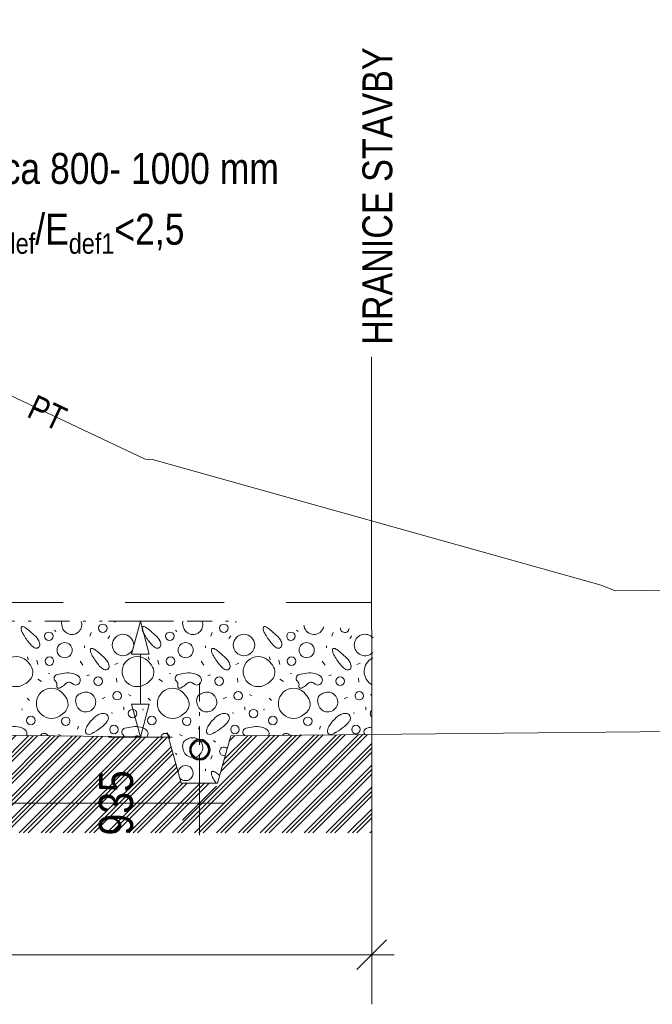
# Model space of a CAD drawing. Header units: millimetres. Extents: x -479461597 to -478645968, y -1101060132 to -1100898045.
# Tile 70 of 145: x -479070003 to -479064899, y -1101049740 to -1101041801. Entities that reach past the tile are written whole.
import ezdxf

# ---------------------------------------------------------------- set-up
doc = ezdxf.new("R2010")
doc.units = ezdxf.units.MM
doc.header["$MEASUREMENT"] = 0
for name, pattern in [('Wipeout_Contour', [1000, 0, -1000]), ('Čerchovaná S', [350, 150, -85, 30, -85]), ('Čerchovaná se dvěma tečkami', [575, 200, -110, 22.5, -110, 22.5, -110]), ('Čárkovaná L', [1300, 800, -500])]:
    doc.linetypes.add(name, pattern=pattern)
for name, color, linetype, lineweight, true_color in [('2D prvky - čary _Pero_č.__15', 7, 'Continuous', 13, 0xc3457e), ('Bourané_2D prvky - vyplně_Pero_č.__40', 7, 'Continuous', 13, 0xc9ca94), ('Bourané_Konstrukce - základy výkop_Pero_č.__109', 7, 'Continuous', 13, 0x6da3d7), ('Bourané_Kóty - SP_Pero_č.__25', 7, 'Continuous', 13, 0x1a4f6e), ('Bourané_Kóty - SP_Pero_č.__45', 7, 'Continuous', 13, 0x1a4f6e), ('Bourané_Kóty - SP_Pero_č.__85', 7, 'Continuous', 13, 0x1a4f6e), ('Konstrukce - zaklady drenáž_Pero_č.__108', 7, 'Continuous', 13, 0x1a4f6e), ('Kóty - SP_Pero_č.__152', 7, 'Continuous', 0, 0xa97e33), ('Kóty - SP_Pero_č.__25', 7, 'Continuous', 13, 0x1a4f6e), ('Kóty - SP_Pero_č.__45', 7, 'Continuous', 13, 0x1a4f6e), ('Kóty - SP_Pero_č.__85', 7, 'Continuous', 13, 0x1a4f6e), ('Situace - terén HTU_Pero_č.__186', 7, 'Continuous', 20, 0x7b0011), ('Situace - terén PT_Pero_č.__190', 7, 'Continuous', 20, 0x6d6f03)]:
    doc.layers.add(name, color=color, linetype=linetype, lineweight=lineweight, true_color=true_color)
for name, color, linetype, lineweight in [('2D prvky - čary _Pero_č.__183', 7, 'Continuous', 20), ('Anotace - SP_Pero_č.__1', 7, 'Continuous', 13), ('Konstrukce - zaklady drenáž_Pero_č.__10', 7, 'Continuous', 40), ('Konstrukce - zaklady drenáž_Pero_č.__90', 250, 'Continuous', 13), ('Konstrukce - základy podsyp_Pero_č.__96', 124, 'Continuous', 13), ('Legenda_Pero_č.__6', 7, 'Continuous', 20)]:
    doc.layers.add(name, color=color, linetype=linetype, lineweight=lineweight)
for name, color, linetype in [('Bourané_2D prvky - vyplně', 7, 'Continuous'), ('Bourané_Kóty - SP', 7, 'Continuous'), ('Konstrukce - zaklady drenáž', 7, 'Continuous'), ('Kóty - SP', 7, 'Continuous'), ('Situace - terén PT', 7, 'Continuous')]:
    doc.layers.add(name, color=color, linetype=linetype)
doc.styles.add('GENERATED_STYLE_5', font='txt')
doc.linetypes.add('cara rezu', pattern='A,0,[7,20-026-4_02.1.10- 02 Situace HTU1.Shx,S=6.349206,R=0,X=0,Y=0],-800,0', length=800)
doc.dimstyles.new('GENERATED_STYLE__1', dxfattribs={"dimtxt": 275, "dimasz": 228, "dimexe": 0.18, "dimexo": 400, "dimgap": 0.09, "dimtad": 1, "dimtih": 1, "dimtoh": 1, "dimdec": 0, "dimzin": 0, "dimdsep": 46, "dimtxsty": 'GENERATED_STYLE_5', "dimblk": 'ARROWHEAD_6', "dimblk1": 'ARROWHEAD_6', "dimblk2": 'ARROWHEAD_6', "dimcen": 0.09, "dimclrd": 256, "dimclre": 256, "dimclrt": 256, "dimazin": 0, "dimtfac": 1, "dimtdec": 4, "dimtmove": 0, "dimatfit": 3, "dimfxl": 1, "dimtolj": 1, "dimtzin": 0, "dimarcsym": 0})
doc.dimstyles.new('GENERATED_STYLE__6', dxfattribs={"dimtxt": 275, "dimasz": 261.25, "dimexe": 0.18, "dimexo": 400, "dimgap": 0.09, "dimtad": 1, "dimtih": 1, "dimtoh": 1, "dimdec": 0, "dimzin": 0, "dimdsep": 46, "dimtxsty": 'GENERATED_STYLE_5', "dimblk": 'ARROWHEAD_6', "dimblk1": 'ARROWHEAD_6', "dimblk2": 'ARROWHEAD_6', "dimcen": 0.09, "dimclrd": 256, "dimclre": 256, "dimclrt": 256, "dimazin": 0, "dimtfac": 1, "dimtdec": 4, "dimtmove": 0, "dimatfit": 3, "dimfxl": 1, "dimtolj": 1, "dimtzin": 0, "dimarcsym": 0})
doc.dimstyles.new('GENERATED_STYLE__8', dxfattribs={"dimtxt": 275, "dimasz": 261.25, "dimexe": 0.18, "dimexo": 100, "dimgap": 0.09, "dimtad": 1, "dimdec": 0, "dimzin": 0, "dimdsep": 46, "dimtxsty": 'GENERATED_STYLE_5', "dimblk": 'ARROWHEAD_4', "dimblk1": 'ARROWHEAD_4', "dimblk2": 'ARROWHEAD_4', "dimcen": 0.09, "dimclrd": 256, "dimclre": 256, "dimclrt": 256, "dimazin": 0, "dimtfac": 1, "dimtdec": 4, "dimtmove": 0, "dimatfit": 3, "dimfxl": 1, "dimtolj": 1, "dimtzin": 0, "dimarcsym": 0})

# ---------------------------------------------------------------- blocks, each defined once
blk = doc.blocks.new('*X61', base_point=(-479070253, -1101046200.7))
at = {"layer": 'Bourané_2D prvky - vyplně_Pero_č.__40', "color": 9, "linetype": 'Continuous', "lineweight": 13, "true_color": 0xc9ca94}
for p, q in [((-479069234.9, -1101046662.5), (-479069236.4, -1101046650.7)), ((-479068258.6, -1101046662.5), (-479068260.1, -1101046650.7)), ((-479069722, -1101046723.3), (-479069710.2, -1101046735.2)), ((-479069425.9, -1101046742.3), (-479069437.8, -1101046773.1)), ((-479069290.9, -1101046789.6), (-479069276.7, -1101046768.3)), ((-479068745.7, -1101046723.3), (-479068733.8, -1101046735.2)), ((-479068449.6, -1101046742.3), (-479068461.5, -1101046773.1)), ((-479068314.6, -1101046789.6), (-479068300.4, -1101046768.3)), ((-479067769.4, -1101046723.3), (-479067757.5, -1101046735.2)), ((-479067473.3, -1101046742.3), (-479067485.1, -1101046773.1)), ((-479067338.3, -1101046789.6), (-479067324.1, -1101046768.3)), ((-479069480.4, -1101046848.9), (-479069480.4, -1101046865.4)), ((-479068504.1, -1101046848.9), (-479068504.1, -1101046865.4)), ((-479067527.8, -1101046848.9), (-479067527.8, -1101046865.4)), ((-479069939.9, -1101046938.9), (-479069935.2, -1101046962.6)), ((-479069864.1, -1101046964.9), (-479069857, -1101047000.4)), ((-479069492.3, -1101047005.2), (-479069515.9, -1101046974.4)), ((-479069209.9, -1101046991), (-479069236, -1101047000.4)), ((-479068963.6, -1101046938.9), (-479068958.9, -1101046962.6)), ((-479068887.8, -1101046964.9), (-479068880.7, -1101047000.4)), ((-479068515.9, -1101047005.2), (-479068539.6, -1101046974.4)), ((-479068233.6, -1101046991), (-479068259.7, -1101047000.4)), ((-479067987.3, -1101046938.9), (-479067982.5, -1101046962.6)), ((-479067911.5, -1101046964.9), (-479067904.4, -1101047000.4)), ((-479067539.6, -1101047005.2), (-479067563.3, -1101046974.4)), ((-479067257.3, -1101046991), (-479067283.3, -1101047000.4)), ((-479069769.4, -1101047073.9), (-479069762.3, -1101047073.9)), ((-479069461.5, -1101047092.8), (-479069440.1, -1101047083.4)), ((-479068793.1, -1101047073.9), (-479068786, -1101047073.9)), ((-479068485.1, -1101047092.8), (-479068463.8, -1101047083.4)), ((-479067816.7, -1101047073.9), (-479067809.6, -1101047073.9)), ((-479067508.8, -1101047092.8), (-479067487.5, -1101047083.4)), ((-479069857.3, -1101047118.2), (-479069826.5, -1101047137.2)), ((-479069221.6, -1101047111.5), (-479069219.2, -1101047142.3)), ((-479068881, -1101047118.2), (-479068850.2, -1101047137.2)), ((-479068245.2, -1101047111.5), (-479068242.9, -1101047142.3)), ((-479067904.7, -1101047118.2), (-479067873.9, -1101047137.2)), ((-479067268.9, -1101047111.5), (-479067266.5, -1101047142.3)), ((-479069124, -1101047242.5), (-479069107.2, -1101047253.3)), ((-479068147.7, -1101047242.5), (-479068130.9, -1101047253.3)), ((-479067171.4, -1101047242.5), (-479067161, -1101047249.2)), ((-479069942.3, -1101047272), (-479069923.3, -1101047290.9)), ((-479069311.8, -1101047262.9), (-479069337.9, -1101047277.1)), ((-479068966, -1101047272), (-479068947, -1101047290.9)), ((-479068335.5, -1101047262.9), (-479068361.6, -1101047277.1)), ((-479067989.6, -1101047272), (-479067970.7, -1101047290.9)), ((-479067359.2, -1101047262.9), (-479067385.3, -1101047277.1)), ((-479069984.9, -1101047369.1), (-479069982.6, -1101047357.2)), ((-479069257.3, -1101047395.1), (-479069259.7, -1101047388)), ((-479069162.6, -1101047366.7), (-479069162.6, -1101047343)), ((-479069008.6, -1101047369.1), (-479069006.2, -1101047357.2)), ((-479068281, -1101047395.1), (-479068283.4, -1101047388)), ((-479068186.2, -1101047366.7), (-479068186.2, -1101047343)), ((-479068032.3, -1101047369.1), (-479068029.9, -1101047357.2)), ((-479067304.7, -1101047395.1), (-479067307, -1101047388)), ((-479067209.9, -1101047366.7), (-479067209.9, -1101047343)), ((-479069688.8, -1101047565.7), (-479069667.5, -1101047575.1)), ((-479069527.8, -1101047497), (-479069537.3, -1101047520.7)), ((-479068712.5, -1101047565.7), (-479068691.2, -1101047575.1)), ((-479068551.5, -1101047497), (-479068560.9, -1101047520.7)), ((-479067736.2, -1101047565.7), (-479067725.8, -1101047570.3)), ((-479067575.1, -1101047497), (-479067584.6, -1101047520.7)), ((-479068440.1, -1101047613), (-479068423.6, -1101047627.2)), ((-479068745.7, -1101047714.9), (-479068733.8, -1101047726.7)), ((-479068449.6, -1101047733.8), (-479068461.5, -1101047764.6)), ((-479068504.1, -1101047840.4), (-479068504.1, -1101047857))]:
    blk.add_line(p, q, dxfattribs=at)
for centre, radius in [((-479069332.2, -1101046708.4), 34.3), ((-479068355.9, -1101046708.4), 34.3), ((-479069767.2, -1101046772.8), 34.3), ((-479069169.7, -1101046843.4), 86.5), ((-479068790.9, -1101046772.8), 34.3), ((-479068193.4, -1101046843.4), 86.5), ((-479067814.6, -1101046772.8), 34.3), ((-479069640, -1101046884.4), 61.2), ((-479068663.7, -1101046884.4), 61.2), ((-479067687.4, -1101046884.4), 61.2), ((-479069763, -1101046973.2), 34.3), ((-479068786.7, -1101046973.2), 34.3), ((-479067810.4, -1101046973.2), 34.3), ((-479069370, -1101047134.9), 34.3), ((-479068393.7, -1101047134.9), 34.3), ((-479067417.4, -1101047134.9), 34.3), ((-479069216, -1101047252.3), 34.3), ((-479068239.6, -1101047252.3), 34.3), ((-479067263.3, -1101047252.3), 34.3), ((-479069092.8, -1101047396.6), 34.3), ((-479068116.5, -1101047396.6), 34.3), ((-479069913, -1101047451.5), 34.3), ((-479069631.3, -1101047458.5), 34.3), ((-479069242.4, -1101047524), 34.3), ((-479068936.7, -1101047451.5), 34.3), ((-479068655, -1101047458.5), 34.3), ((-479068266.1, -1101047524), 34.3), ((-479067960.4, -1101047451.5), 34.3), ((-479067678.6, -1101047458.5), 34.3), ((-479067289.8, -1101047524), 34.3)]:
    blk.add_circle(centre, radius, dxfattribs=at)
for centre, radius, start, end in [((-479069981.1, -1101046702.9), 8.15, 116.44249, 143.74637), ((-479069980.5, -1101046704.4), 9.77, 91.58784, 115.1953), ((-479069980.3, -1101046712.5), 17.9, 76.26222, 91.63398), ((-479069987.9, -1101046740.9), 47.3, 60.09228, 75.56108), ((-479069604, -1101046664.4), 60.4, 166.82651, 183.23471), ((-479069524.5, -1101046660), 140, 183.20947, 193.73016), ((-479069581.9, -1101046678.7), 79.9, 190.42819, 20.56996), ((-479069004.8, -1101046702.9), 8.15, 116.44249, 143.74637), ((-479069004.2, -1101046704.4), 9.77, 91.58784, 115.1953), ((-479069004, -1101046712.5), 17.9, 76.26222, 91.63398), ((-479069011.5, -1101046740.9), 47.3, 60.09228, 75.56108), ((-479068627.7, -1101046664.4), 60.4, 166.82651, 183.23471), ((-479068548.2, -1101046660), 140, 183.20947, 193.73016), ((-479068605.6, -1101046678.7), 79.9, 190.42819, 20.56996), ((-479068028.4, -1101046702.9), 8.15, 116.44249, 143.74637), ((-479068027.9, -1101046704.4), 9.77, 91.58784, 115.1953), ((-479068027.7, -1101046712.5), 17.9, 76.26222, 91.63398), ((-479068035.2, -1101046740.9), 47.3, 60.09228, 75.56108), ((-479067571.9, -1101046660), 140, 190.49117, 193.73016), ((-479067629.2, -1101046678.7), 79.9, 190.42819, 347.80918), ((-479069955.4, -1101046710.1), 35.1, 166.99162, 187.79059), ((-479069910.6, -1101046705.9), 80.1, 186.42962, 206.15703), ((-479069977.5, -1101046705.3), 12.4, 144.58124, 165.79236), ((-479069776.2, -1101046639.1), 230.1, 206.33038, 213.62436), ((-479069579.3, -1101046538.6), 450.4, 210.40568, 222.59648), ((-479070065.5, -1101046877), 203.9, 49.77705, 60.23921), ((-479070521.1, -1101047442.6), 930.2, 47.97476, 50.84929), ((-479070039.5, -1101046927.1), 225.2, 33.83427, 51.18662), ((-479068979.1, -1101046710.1), 35.1, 166.99162, 187.79059), ((-479068934.3, -1101046705.9), 80.1, 186.42962, 206.15703), ((-479069001.2, -1101046705.3), 12.4, 144.58124, 165.79236), ((-479068799.9, -1101046639.1), 230.1, 206.33038, 213.62436), ((-479068603, -1101046538.6), 450.4, 210.40568, 222.59648), ((-479069089.2, -1101046877), 203.9, 49.77705, 60.23921), ((-479069544.8, -1101047442.6), 930.2, 47.97476, 50.84929), ((-479069063.2, -1101046927.1), 225.2, 33.83427, 51.18662), ((-479068002.7, -1101046710.1), 35.1, 166.99162, 187.79059), ((-479067957.9, -1101046705.9), 80.1, 186.42962, 206.15703), ((-479068024.9, -1101046705.3), 12.4, 144.58124, 165.79236), ((-479067823.5, -1101046639.1), 230.1, 206.33038, 213.62436), ((-479067626.7, -1101046538.6), 450.4, 210.40568, 222.59648), ((-479068112.9, -1101046877), 203.9, 49.77705, 60.23921), ((-479068568.5, -1101047442.6), 930.2, 47.97476, 50.84929), ((-479068086.9, -1101046927.1), 225.2, 33.83427, 51.18662), ((-479067379.6, -1101046708.4), 34.3, 173.37558, 359.2941), ((-479067217.1, -1101046843.4), 86.5, 40.93439, 316.7766), ((-479069837.5, -1101046776.5), 99.3, 222.37116, 243.06329), ((-479069919.4, -1101046845.2), 79.8, 6.38135, 32.97964), ((-479069869.9, -1101046839.9), 30, 305.49207, 6.90343), ((-479068861.2, -1101046776.5), 99.3, 222.37116, 243.06329), ((-479068943.1, -1101046845.2), 79.8, 6.38135, 32.97964), ((-479068893.6, -1101046839.9), 30, 305.49207, 6.90343), ((-479067884.9, -1101046776.5), 99.3, 222.37116, 243.06329), ((-479067966.8, -1101046845.2), 79.8, 6.38135, 32.97964), ((-479067917.3, -1101046839.9), 30, 305.49207, 6.90343), ((-479069868.2, -1101046837.4), 31.2, 242.60519, 300.24019), ((-479069396.8, -1101046885.7), 35.1, 166.99162, 187.79059), ((-479069352, -1101046881.5), 80.1, 186.42962, 206.15703), ((-479069418.9, -1101046880.9), 12.4, 144.58124, 165.79236), ((-479069422.5, -1101046878.5), 8.15, 116.44249, 143.74637), ((-479069421.9, -1101046880), 9.77, 91.58784, 115.1953), ((-479069217.6, -1101046814.7), 230.1, 206.33038, 213.62436), ((-479069421.7, -1101046888.1), 17.9, 76.26222, 91.63398), ((-479069429.2, -1101046916.5), 47.3, 60.09228, 75.56108), ((-479069506.9, -1101047052.5), 203.9, 49.77705, 60.23921), ((-479069962.5, -1101047618.2), 930.2, 47.97476, 50.84929), ((-479069480.9, -1101047102.7), 225.2, 33.83427, 51.18662), ((-479068891.9, -1101046837.4), 31.2, 242.60519, 300.24019), ((-479068420.4, -1101046885.7), 35.1, 166.99162, 187.79059), ((-479068375.6, -1101046881.5), 80.1, 186.42962, 206.15703), ((-479068442.6, -1101046880.9), 12.4, 144.58124, 165.79236), ((-479068446.1, -1101046878.5), 8.15, 116.44249, 143.74637), ((-479068445.6, -1101046880), 9.77, 91.58784, 115.1953), ((-479068241.2, -1101046814.7), 230.1, 206.33038, 213.62436), ((-479068445.4, -1101046888.1), 17.9, 76.26222, 91.63398), ((-479068452.9, -1101046916.5), 47.3, 60.09228, 75.56108), ((-479068530.5, -1101047052.5), 203.9, 49.77705, 60.23921), ((-479068986.2, -1101047618.2), 930.2, 47.97476, 50.84929), ((-479068504.6, -1101047102.7), 225.2, 33.83427, 51.18662), ((-479067915.5, -1101046837.4), 31.2, 242.60519, 300.24019), ((-479067444.1, -1101046885.7), 35.1, 166.99162, 187.79059), ((-479067399.3, -1101046881.5), 80.1, 186.42962, 206.15703), ((-479067466.3, -1101046880.9), 12.4, 144.58124, 165.79236), ((-479067469.8, -1101046878.5), 8.15, 116.44249, 143.74637), ((-479067469.3, -1101046880), 9.77, 91.58784, 115.1953), ((-479067264.9, -1101046814.7), 230.1, 206.33038, 213.62436), ((-479067469, -1101046888.1), 17.9, 76.26222, 91.63398), ((-479067476.6, -1101046916.5), 47.3, 60.09228, 75.56108), ((-479067554.2, -1101047052.5), 203.9, 49.77705, 60.23921), ((-479068009.9, -1101047618.2), 930.2, 47.97476, 50.84929), ((-479067528.3, -1101047102.7), 225.2, 33.83427, 51.18662), ((-479070030.9, -1101047057.2), 121.6, 47.44539, 302.61512), ((-479070085, -1101047115.2), 201, 27.73941, 47.25688), ((-479069020.7, -1101046714.2), 450.4, 210.40568, 222.59648), ((-479069360.8, -1101047020.8), 79.8, 6.38135, 32.97964), ((-479069311.3, -1101047015.5), 30, 305.49207, 6.90343), ((-479069054.6, -1101047057.2), 121.6, 47.44539, 302.61512), ((-479069108.7, -1101047115.2), 201, 27.73941, 47.25688), ((-479068044.4, -1101046714.2), 450.4, 210.40568, 222.59648), ((-479068384.5, -1101047020.8), 79.8, 6.38135, 32.97964), ((-479068335, -1101047015.5), 30, 305.49207, 6.90343), ((-479068078.2, -1101047057.2), 121.6, 47.44539, 302.61512), ((-479068132.4, -1101047115.2), 201, 27.73941, 47.25688), ((-479067068.1, -1101046714.2), 450.4, 210.40568, 222.59648), ((-479067408.2, -1101047020.8), 79.8, 6.38135, 32.97964), ((-479067358.6, -1101047015.5), 30, 305.49207, 6.90343), ((-479067101.9, -1101047057.2), 121.6, 115.86577, 241.84522), ((-479069991.6, -1101047059.5), 96.3, 314.77786, 344.99612), ((-479069989, -1101047064.9), 92.5, 347.76658, 27.85068), ((-479069693.3, -1101047112), 31.5, 102.33238, 221.66579), ((-479069585.1, -1101047544), 476.8, 96.62587, 103.9434), ((-479069613.6, -1101047249.4), 181.1, 76.98482, 98.41911), ((-479069602.1, -1101047188.6), 119.2, 60.58312, 75.82357), ((-479069576.7, -1101047146.2), 69.8, 37.64751, 61.59738), ((-479069278.9, -1101046952.1), 99.3, 222.37116, 243.06329), ((-479069309.6, -1101047013), 31.2, 242.60519, 300.24019), ((-479069015.3, -1101047059.5), 96.3, 314.77786, 344.99612), ((-479069012.6, -1101047064.9), 92.5, 347.76658, 27.85068), ((-479068717, -1101047112), 31.5, 102.33238, 221.66579), ((-479068608.8, -1101047544), 476.8, 96.62587, 103.9434), ((-479068637.3, -1101047249.4), 181.1, 76.98482, 98.41911), ((-479068625.7, -1101047188.6), 119.2, 60.58312, 75.82357), ((-479068600.4, -1101047146.2), 69.8, 37.64751, 61.59738), ((-479068302.6, -1101046952.1), 99.3, 222.37116, 243.06329), ((-479068333.2, -1101047013), 31.2, 242.60519, 300.24019), ((-479068039, -1101047059.5), 96.3, 314.77786, 344.99612), ((-479068036.3, -1101047064.9), 92.5, 347.76658, 27.85068), ((-479067740.6, -1101047112), 31.5, 102.33238, 221.66579), ((-479067632.5, -1101047544), 476.8, 96.62587, 103.9434), ((-479067661, -1101047249.4), 181.1, 76.98482, 98.41911), ((-479067649.4, -1101047188.6), 119.2, 60.58312, 75.82357), ((-479067624.1, -1101047146.2), 69.8, 37.64751, 61.59738), ((-479067326.3, -1101046952.1), 99.3, 222.37116, 243.06329), ((-479067356.9, -1101047013), 31.2, 242.60519, 300.24019), ((-479070064.8, -1101046985.9), 200.1, 299.80292, 314.81337), ((-479069783.1, -1101047199.4), 93.8, 36.34422, 45.05059), ((-479069731.6, -1101047161.3), 29.8, 9.2485, 36.04485), ((-479069657.7, -1101047174.4), 45.1, 172.11009, 189.08744), ((-479069753.7, -1101047161.7), 51.7, 352.80345, 5.8388), ((-479069732.4, -1101047073.5), 128.1, 295.46694, 314.57351), ((-479069534.5, -1101047279.1), 157.3, 125.17662, 133.36956), ((-479069602, -1101047182.6), 39.5, 96.38752, 125.85484), ((-479069604.6, -1101047174.8), 31.5, 62.29017, 93.16723), ((-479069633.4, -1101047227.8), 91.8, 52.69594, 61.7729), ((-479069515.8, -1101047072.6), 102.9, 232.99345, 240.45597), ((-479069549.2, -1101047131.1), 35.6, 240.83218, 267.00649), ((-479069550.8, -1101047130.8), 35.8, 269.51744, 328.79179), ((-479069554.1, -1101047127.3), 40.4, 327.0376, 36.12094), ((-479069088.5, -1101046985.9), 200.1, 299.80292, 314.81337), ((-479068806.8, -1101047199.4), 93.8, 36.34422, 45.05059), ((-479068755.3, -1101047161.3), 29.8, 9.2485, 36.04485), ((-479068681.4, -1101047174.4), 45.1, 172.11009, 189.08744), ((-479068777.3, -1101047161.7), 51.7, 352.80345, 5.8388), ((-479068756.1, -1101047073.5), 128.1, 295.46694, 314.57351), ((-479068558.2, -1101047279.1), 157.3, 125.17662, 133.36956), ((-479068625.7, -1101047182.6), 39.5, 96.38752, 125.85484), ((-479068628.3, -1101047174.8), 31.5, 62.29017, 93.16723), ((-479068657.1, -1101047227.8), 91.8, 52.69594, 61.7729), ((-479068539.5, -1101047072.6), 102.9, 232.99345, 240.45597), ((-479068572.9, -1101047131.1), 35.6, 240.83218, 267.00649), ((-479068574.5, -1101047130.8), 35.8, 269.51744, 328.79179), ((-479068577.7, -1101047127.3), 40.4, 327.0376, 36.12094), ((-479068112.2, -1101046985.9), 200.1, 299.80292, 314.81337), ((-479067830.5, -1101047199.4), 93.8, 36.34422, 45.05059), ((-479067779, -1101047161.3), 29.8, 9.2485, 36.04485), ((-479067705.1, -1101047174.4), 45.1, 172.11009, 189.08744), ((-479067801, -1101047161.7), 51.7, 352.80345, 5.8388), ((-479067779.8, -1101047073.5), 128.1, 295.46694, 314.57351), ((-479067581.9, -1101047279.1), 157.3, 125.17662, 133.36956), ((-479067649.3, -1101047182.6), 39.5, 96.38752, 125.85484), ((-479067652, -1101047174.8), 31.5, 62.29017, 93.16723), ((-479067680.7, -1101047227.8), 91.8, 52.69594, 61.7729), ((-479067563.2, -1101047072.6), 102.9, 232.99345, 240.45597), ((-479067596.6, -1101047131.1), 35.6, 240.83218, 267.00649), ((-479067598.1, -1101047130.8), 35.8, 269.51744, 328.79179), ((-479067601.4, -1101047127.3), 40.4, 327.0376, 36.12094), ((-479069746.6, -1101047313.8), 121.6, 47.44539, 302.61512), ((-479069687.4, -1101047178.9), 15.1, 189.97096, 219.94545), ((-479069691, -1101047181.3), 10.8, 222.4728, 257.54629), ((-479069689.6, -1101047173.7), 18.5, 258.52372, 281.52951), ((-479069693.5, -1101047152.1), 40.5, 280.79529, 293.53627), ((-479069800.8, -1101047371.8), 201, 27.73941, 47.25688), ((-479069469.2, -1101047303), 79.9, 190.42819, 104.62943), ((-479069494.6, -1101047290.4), 57.9, 120.7918, 156.66705), ((-479069452.1, -1101047361.1), 140.5, 105.38214, 120.90768), ((-479068770.3, -1101047313.8), 121.6, 47.44539, 302.61512), ((-479068711, -1101047178.9), 15.1, 189.97096, 219.94545), ((-479068714.7, -1101047181.3), 10.8, 222.4728, 257.54629), ((-479068713.3, -1101047173.7), 18.5, 258.52372, 281.52951), ((-479068717.2, -1101047152.1), 40.5, 280.79529, 293.53627), ((-479068824.5, -1101047371.8), 201, 27.73941, 47.25688), ((-479068492.9, -1101047303), 79.9, 190.42819, 104.62943), ((-479068518.3, -1101047290.4), 57.9, 120.7918, 156.66705), ((-479068475.8, -1101047361.1), 140.5, 105.38214, 120.90768), ((-479067794, -1101047313.8), 121.6, 47.44539, 302.61512), ((-479067734.7, -1101047178.9), 15.1, 189.97096, 219.94545), ((-479067738.4, -1101047181.3), 10.8, 222.4728, 257.54629), ((-479067737, -1101047173.7), 18.5, 258.52372, 281.52951), ((-479067740.9, -1101047152.1), 40.5, 280.79529, 293.53627), ((-479067848.1, -1101047371.8), 201, 27.73941, 47.25688), ((-479067516.6, -1101047303), 79.9, 190.42819, 104.62943), ((-479067542, -1101047290.4), 57.9, 120.7918, 156.66705), ((-479067499.5, -1101047361.1), 140.5, 105.38214, 120.90768), ((-479069704.7, -1101047321.5), 92.5, 347.76658, 27.85068), ((-479069491.3, -1101047288.7), 60.4, 159.35742, 183.23471), ((-479069411.8, -1101047284.3), 140, 183.20947, 193.73016), ((-479068728.4, -1101047321.5), 92.5, 347.76658, 27.85068), ((-479068515, -1101047288.7), 60.4, 159.35742, 183.23471), ((-479068435.5, -1101047284.3), 140, 183.20947, 193.73016), ((-479067752.1, -1101047321.5), 92.5, 347.76658, 27.85068), ((-479067538.7, -1101047288.7), 60.4, 159.35742, 183.23471), ((-479067459.2, -1101047284.3), 140, 183.20947, 193.73016), ((-479069780.6, -1101047242.6), 200.1, 299.80292, 314.81337), ((-479069707.3, -1101047316.2), 96.3, 314.77786, 344.99612), ((-479069261.4, -1101047581.9), 207.1, 122.84273, 132.36955), ((-479069326.7, -1101047480.5), 86.5, 100.49602, 122.88251), ((-479069331.4, -1101047454.9), 60.4, 68.66458, 100.54861), ((-479069322.7, -1101047432.6), 36.5, 19.35089, 68.79016), ((-479068804.2, -1101047242.6), 200.1, 299.80292, 314.81337), ((-479068731, -1101047316.2), 96.3, 314.77786, 344.99612), ((-479068285.1, -1101047581.9), 207.1, 122.84273, 132.36955), ((-479068350.4, -1101047480.5), 86.5, 100.49602, 122.88251), ((-479068355.1, -1101047454.9), 60.4, 68.66458, 100.54861), ((-479068346.3, -1101047432.6), 36.5, 19.35089, 68.79016), ((-479067827.9, -1101047242.6), 200.1, 299.80292, 314.81337), ((-479067754.7, -1101047316.2), 96.3, 314.77786, 344.99612), ((-479067308.7, -1101047581.9), 207.1, 122.84273, 132.36955), ((-479067374.1, -1101047480.5), 86.5, 100.49602, 122.88251), ((-479067378.8, -1101047454.9), 60.4, 68.66458, 100.54861), ((-479067370, -1101047432.6), 36.5, 19.35089, 68.79016), ((-479067140.1, -1101047396.6), 34.3, 132.74313, 224.96787), ((-479069234.4, -1101047628), 259.5, 129.90161, 148.26962), ((-479069496.6, -1101047308.6), 250.4, 310.40665, 321.8671), ((-479069353.5, -1101047420.4), 68.8, 321.46778, 341.10531), ((-479069322.8, -1101047431.4), 36.2, 341.89835, 17.40087), ((-479068258.1, -1101047628), 259.5, 129.90161, 148.26962), ((-479068520.3, -1101047308.6), 250.4, 310.40665, 321.8671), ((-479068377.2, -1101047420.4), 68.8, 321.46778, 341.10531), ((-479068346.5, -1101047431.4), 36.2, 341.89835, 17.40087), ((-479067281.8, -1101047628), 259.5, 129.90161, 148.26962), ((-479067544, -1101047308.6), 250.4, 310.40665, 321.8671), ((-479067400.8, -1101047420.4), 68.8, 321.46778, 341.10531), ((-479067370.2, -1101047431.4), 36.2, 341.89835, 17.40087), ((-479070043.5, -1101047681.7), 181.1, 76.98482, 98.41911), ((-479070025.1, -1101047604), 101.2, 48.71943, 77.21562), ((-479069986.1, -1101047560.2), 42.5, 349.4857, 49.24138), ((-479069982.3, -1101047560.6), 38.7, 339.92236, 349.04402), ((-479069805.3, -1101047590), 34.3, 24.87693, 153.97719), ((-479069440, -1101047538.7), 31.5, 171.54092, 204.33016), ((-479069364.8, -1101047549.8), 107.6, 147.19413, 171.59453), ((-479069449.3, -1101047541.1), 22.1, 208.56929, 254.54787), ((-479069445.4, -1101047526.2), 37.6, 254.87908, 291.21322), ((-479069479.4, -1101047437.9), 132.1, 291.13044, 302.06723), ((-479067916.8, -1101050121.3), 2973.1, 119.96311, 120.13159), ((-479069597.3, -1101047188.4), 407.2, 298.70336, 310.22758), ((-479069146.8, -1101047544.3), 31.5, 102.33238, 221.66579), ((-479069240.3, -1101047634.9), 98.6, 36.99021, 44.90832), ((-479069038.7, -1101047976.3), 476.8, 96.62587, 103.9434), ((-479069067.2, -1101047681.7), 181.1, 76.98482, 98.41911), ((-479069048.8, -1101047604), 101.2, 48.71943, 77.21562), ((-479069009.8, -1101047560.2), 42.5, 349.4857, 49.24138), ((-479069005.9, -1101047560.6), 38.7, 323.52542, 349.04402), ((-479068829, -1101047590), 34.3, 336.69638, 171.08), ((-479068463.7, -1101047538.7), 31.5, 171.54092, 204.33016), ((-479068388.4, -1101047549.8), 107.6, 147.19413, 171.59453), ((-479068473, -1101047541.1), 22.1, 208.56929, 254.54787), ((-479068469.1, -1101047526.2), 37.6, 254.87908, 291.21322), ((-479068503.1, -1101047437.9), 132.1, 291.13044, 302.06723), ((-479066940.5, -1101050121.3), 2973.1, 119.96311, 120.13159), ((-479068620.9, -1101047188.4), 407.2, 298.70336, 310.22758), ((-479068170.5, -1101047544.3), 31.5, 102.33238, 221.66579), ((-479068263.9, -1101047634.9), 98.6, 37.47004, 44.90832), ((-479068062.4, -1101047976.3), 476.8, 96.62587, 103.9434), ((-479068090.9, -1101047681.7), 181.1, 76.98482, 98.41911), ((-479068072.5, -1101047604), 101.2, 48.71943, 77.21562), ((-479068033.5, -1101047560.2), 42.5, 349.4857, 49.24138), ((-479068029.6, -1101047560.6), 38.7, 341.3242, 349.04402), ((-479067852.7, -1101047590), 34.3, 33.09351, 148.05237), ((-479067487.3, -1101047538.7), 31.5, 171.54092, 204.33016), ((-479067412.1, -1101047549.8), 107.6, 147.19413, 171.59453), ((-479067496.6, -1101047541.1), 22.1, 208.56929, 254.54787), ((-479067492.7, -1101047526.2), 37.6, 254.87908, 291.21322), ((-479067526.8, -1101047437.9), 132.1, 291.13044, 302.06723), ((-479065964.2, -1101050121.3), 2973.1, 119.96311, 120.13159), ((-479067644.6, -1101047188.4), 407.2, 298.70336, 310.22758), ((-479067194.2, -1101047544.3), 31.5, 102.33238, 221.54934), ((-479067086, -1101047976.3), 476.8, 99.66799, 103.9434), ((-479069186.2, -1101047594), 30.8, 23.51389, 36.84361), ((-479069055.5, -1101047614.9), 39.5, 96.38752, 124.99756), ((-479069058.2, -1101047607.1), 31.5, 62.29017, 93.16723), ((-479069086.9, -1101047660.1), 91.8, 57.16809, 61.7729), ((-479068627.7, -1101047656), 60.4, 159.35742, 183.23471), ((-479068605.6, -1101047670.3), 79.9, 190.42819, 104.62943), ((-479068631, -1101047657.6), 57.9, 120.7918, 156.66705), ((-479068588.5, -1101047728.4), 140.5, 105.38214, 120.90768), ((-479068548.2, -1101047651.6), 140, 183.20947, 193.73016), ((-479068355.9, -1101047700), 34.3, 37.90514, 291.34236), ((-479068663.7, -1101047876), 61.2, 217.22885, 173.52365), ((-479068420.4, -1101047877.3), 35.1, 166.99162, 187.79059), ((-479068375.6, -1101047873), 80.1, 186.42962, 206.15703), ((-479068442.6, -1101047872.4), 12.4, 144.58124, 165.79236), ((-479068446.1, -1101047870), 8.15, 116.44249, 143.74637), ((-479068445.6, -1101047871.6), 9.77, 91.58784, 115.1953), ((-479068445.4, -1101047879.7), 17.9, 76.26222, 91.63398), ((-479068452.9, -1101047908.1), 47.3, 60.09228, 75.56108), ((-479068530.5, -1101048044.1), 203.9, 49.77705, 60.23921), ((-479068241.2, -1101047806.3), 230.1, 206.33038, 213.62436), ((-479068044.4, -1101047705.7), 450.4, 210.40568, 214.10458), ((-479068986.2, -1101048609.8), 930.2, 50.0411, 50.84929)]:
    blk.add_arc(centre, radius, start, end, dxfattribs=at)
blk = doc.blocks.new('výplň_2_3', base_point=(-479070253, -1101046200.7))
at = {"color": 254, "linetype": 'Wipeout_Contour', "lineweight": 0, "ltscale": 25215994912.12917}
blk.add_wipeout([(-479095604.7, -1101047000.7), (-479095651.1, -1101047000.7), (-479095651.1, -1101047050.7), (-479095540.5, -1101047050.7), (-479095344.2, -1101047247), (-479095301, -1101047375.7), (-479097801.1, -1101047350.7), (-479097801.1, -1101047450.7), (-479095259, -1101047528.4), (-479095168, -1101047859.2), (-479094914.9, -1101047859.2), (-479094839.2, -1101047650.9), (-479082278.3, -1101047450.5), (-479068802.5, -1101047585.3), (-479068700, -1101047958.3), (-479068405.7, -1101047958.3), (-479068300.6, -1101047576), (-479067167.3, -1101047564.7), (-479067150.4, -1101046721.3), (-479068253.1, -1101046650.7), (-479095604.7, -1101046650.7)], dxfattribs=at).dxf.layer = 'Bourané_2D prvky - vyplně'
at = {"layer": 'Bourané_2D prvky - vyplně_Pero_č.__40', "color": 9, "linetype": 'Continuous', "lineweight": 13, "true_color": 0xc9ca94}
blk.add_blockref('*X61', (-479070253, -1101046200.7), dxfattribs=at)
blk = doc.blocks.new('Řez_10_3', base_point=(-479070253, -1101046200.7))
at = {"layer": 'Situace - terén PT_Pero_č.__190', "color": 66, "linetype": 'Continuous', "lineweight": 20, "true_color": 0x6d6f03, "flags": 128}
blk.add_lwpolyline([(-479060987.1, -1101046271.4), (-479062756.5, -1101046376.8), (-479065197.8, -1101046405.8), (-479065312.3, -1101046359.5), (-479068931.3, -1101045346.7), (-479068990.6, -1101045344.9), (-479070831.1, -1101044475.5), (-479075276, -1101044337), (-479079437.7, -1101044232.3), (-479085507.7, -1101044152.7), (-479086735.1, -1101044123.9), (-479087754.8, -1101044122.2), (-479093900.5, -1101044029.9), (-479099320.9, -1101043990.7), (-479100164.1, -1101043983.7), (-479106273.3, -1101044058.1), (-479126700, -1101044354.4), (-479127175.5, -1101044187), (-479127569.5, -1101044044.2), (-479128074.7, -1101043944.9)], dxfattribs=at)
blk = doc.blocks.new('Řez_20_3', base_point=(-479070253, -1101046200.7))
at = {"layer": 'Konstrukce - zaklady drenáž_Pero_č.__108', "linetype": 'Continuous', "lineweight": 13, "true_color": 0x1a4f6e}
h = blk.add_hatch(dxfattribs=at)
h.set_pattern_fill('Kov___ocel_0003', color=146, style=0, pattern_type=2)
h.set_pattern_definition([(45, (-479070253.03, -1101046200.66), (-159.1, 159.1), []), (45, (-479070306.07, -1101046147.63), (-159.1, 159.1), [])])
h.paths.add_polyline_path([(-479068469.8, -1101047687.8), (-479068473.7, -1101047663), (-479068485.1, -1101047640.7), (-479068502.8, -1101047623), (-479068525.1, -1101047611.7), (-479068549.8, -1101047607.8), (-479068574.5, -1101047611.7), (-479068596.8, -1101047623), (-479068614.5, -1101047640.7), (-479068625.9, -1101047663), (-479068629.8, -1101047687.8), (-479068625.9, -1101047712.5), (-479068614.5, -1101047734.8), (-479068596.8, -1101047752.5), (-479068574.5, -1101047763.9), (-479068549.8, -1101047767.8), (-479068525.1, -1101047763.9), (-479068502.8, -1101047752.5), (-479068485.1, -1101047734.8), (-479068473.7, -1101047712.5)])
h.paths.add_polyline_path([(-479068480.5, -1101047687.8), (-479068483.9, -1101047709.2), (-479068493.7, -1101047728.5), (-479068509, -1101047743.9), (-479068528.4, -1101047753.7), (-479068549.8, -1101047757.1), (-479068571.2, -1101047753.7), (-479068590.6, -1101047743.9), (-479068605.9, -1101047728.5), (-479068615.7, -1101047709.2), (-479068619.1, -1101047687.8), (-479068615.7, -1101047666.3), (-479068605.9, -1101047647), (-479068590.6, -1101047631.7), (-479068571.2, -1101047621.8), (-479068549.8, -1101047618.4), (-479068528.4, -1101047621.8), (-479068509, -1101047631.7), (-479068493.7, -1101047647), (-479068483.9, -1101047666.3)], flags=0)
at = {"layer": 'Konstrukce - zaklady drenáž_Pero_č.__10', "color": 7, "linetype": 'Continuous', "lineweight": 40, "flags": 128}
blk.add_lwpolyline([(-479068629.8, -1101047687.8), (-479068625.9, -1101047712.5), (-479068614.5, -1101047734.8), (-479068596.8, -1101047752.5), (-479068574.5, -1101047763.9), (-479068549.8, -1101047767.8), (-479068525.1, -1101047763.9), (-479068502.8, -1101047752.5), (-479068485.1, -1101047734.8), (-479068473.7, -1101047712.5), (-479068469.8, -1101047687.8), (-479068473.7, -1101047663), (-479068485.1, -1101047640.7), (-479068502.8, -1101047623), (-479068525.1, -1101047611.7), (-479068549.8, -1101047607.8), (-479068574.5, -1101047611.7), (-479068596.8, -1101047623), (-479068614.5, -1101047640.7), (-479068625.9, -1101047663)], close=True, dxfattribs=at)
at = {"layer": 'Konstrukce - zaklady drenáž_Pero_č.__90', "color": 250, "linetype": 'Continuous', "lineweight": 13, "flags": 128}
blk.add_lwpolyline([(-479068619.1, -1101047687.8), (-479068615.7, -1101047709.2), (-479068605.9, -1101047728.5), (-479068590.6, -1101047743.9), (-479068571.2, -1101047753.7), (-479068549.8, -1101047757.1), (-479068528.4, -1101047753.7), (-479068509, -1101047743.9), (-479068493.7, -1101047728.5), (-479068483.9, -1101047709.2), (-479068480.5, -1101047687.8), (-479068483.9, -1101047666.3), (-479068493.7, -1101047647), (-479068509, -1101047631.7), (-479068528.4, -1101047621.8), (-479068549.8, -1101047618.4), (-479068571.2, -1101047621.8), (-479068590.6, -1101047631.7), (-479068605.9, -1101047647), (-479068615.7, -1101047666.3)], close=True, dxfattribs=at)
blk = doc.blocks.new('*D98', base_point=(-479070253, -1101046200.7))
at = {"layer": 'Bourané_Kóty - SP_Pero_č.__45', "color": 146, "linetype": 'Continuous', "lineweight": 13, "true_color": 0x1a4f6e}
for p, q in [((-479082140.8, -1101047982), (-479082415.8, -1101048257)), ((-479068690.6, -1101048257), (-479068415.6, -1101047982))]:
    blk.add_line(p, q, dxfattribs=at)
at = {"layer": 'Bourané_Kóty - SP_Pero_č.__85', "color": 146, "linetype": 'Continuous', "lineweight": 13, "true_color": 0x1a4f6e}
for p, q in [((-479082278.3, -1101048377.3), (-479082278.3, -1101047719.5)), ((-479068553.1, -1101048377.3), (-479068553.1, -1101047719.5)), ((-479082278.3, -1101048119.5), (-479068553.1, -1101048119.5)), ((-479068553.1, -1101048119.5), (-479068346.9, -1101048119.5))]:
    blk.add_line(p, q, dxfattribs=at)
at = {"layer": 'Bourané_Kóty - SP_Pero_č.__25', "color": 146, "lineweight": 13, "true_color": 0x1a4f6e, "insert": (-479075899.7, -1101048064.5), "char_height": 275, "attachment_point": 7, "style": 'GENERATED_STYLE_5'}
blk.add_mtext('\\A1;{\\pql;\\fArial Narrow|b0|i0|c238|p34;13\xa0725}', dxfattribs=at)
blk = doc.blocks.new('ARROWHEAD_6')
at = {"color": 0, "linetype": 'Continuous', "lineweight": 0}
for p, q in [((-0.5, -0.5), (0.5, 0.5)), ((0, 0), (-1, 0))]:
    blk.add_line(p, q, dxfattribs=at)
blk = doc.blocks.new('*D102', base_point=(-479070253, -1101046200.7))
at = {"layer": 'Bourané_Kóty - SP_Pero_č.__45', "color": 146, "linetype": 'Continuous', "lineweight": 13, "true_color": 0x1a4f6e}
for p, q in [((-479069029.4, -1101046650.7), (-479069100.6, -1101046916.2)), ((-479069029.4, -1101046650.7), (-479068958.3, -1101046916.2)), ((-479068958.3, -1101046916.2), (-479069100.6, -1101046916.2)), ((-479069029.4, -1101047585.3), (-479069100.6, -1101047319.7)), ((-479069100.6, -1101047319.7), (-479068958.3, -1101047319.7)), ((-479069029.4, -1101047585.3), (-479068958.3, -1101047319.7))]:
    blk.add_line(p, q, dxfattribs=at)
at = {"layer": 'Bourané_Kóty - SP_Pero_č.__85', "color": 146, "linetype": 'Continuous', "lineweight": 13, "true_color": 0x1a4f6e}
for p, q in [((-479068771.6, -1101046650.7), (-479069287.2, -1101046650.7)), ((-479069029.4, -1101047319.7), (-479069029.4, -1101046916.2)), ((-479068771.6, -1101047585.3), (-479069287.2, -1101047585.3))]:
    blk.add_line(p, q, dxfattribs=at)
at = {"layer": 'Bourané_Kóty - SP_Pero_č.__25', "color": 146, "lineweight": 13, "true_color": 0x1a4f6e, "insert": (-479069084.4, -1101048379), "char_height": 275, "attachment_point": 7, "rotation": 90, "style": 'GENERATED_STYLE_5'}
blk.add_mtext('\\A1;{\\pql;\\fArial Narrow|b0|i0|c238|p34;935}', dxfattribs=at)
blk = doc.blocks.new('ARROWHEAD_4')
at = {"color": 0, "linetype": 'Continuous', "lineweight": 0}
blk.add_line((0, 0), (-1, 0), dxfattribs=at)
at = {"color": 0, "linetype": 'Continuous', "lineweight": 0, "flags": 128}
blk.add_lwpolyline([(-1, 0.2679), (0, 0), (-1, -0.2679)], close=True, dxfattribs=at)
blk = doc.blocks.new('*D105', base_point=(-479070253, -1101046200.7))
at = {"layer": 'Kóty - SP_Pero_č.__45', "color": 146, "linetype": 'Continuous', "lineweight": 13, "true_color": 0x1a4f6e}
for p, q in [((-479082158.3, -1101049220.5), (-479082398.3, -1101049460.5)), ((-479067283, -1101049460.5), (-479067043, -1101049220.5))]:
    blk.add_line(p, q, dxfattribs=at)
at = {"layer": 'Kóty - SP_Pero_č.__85', "color": 146, "linetype": 'Continuous', "lineweight": 13, "true_color": 0x1a4f6e}
for p, q in [((-479082278.3, -1101049565.5), (-479082278.3, -1101048940.5)), ((-479067163, -1101049740.5), (-479067163, -1101049115.5)), ((-479082278.3, -1101049340.5), (-479067163, -1101049340.5)), ((-479067163, -1101049340.5), (-479066983, -1101049340.5))]:
    blk.add_line(p, q, dxfattribs=at)
at = {"layer": 'Kóty - SP_Pero_č.__25', "color": 146, "lineweight": 13, "true_color": 0x1a4f6e, "insert": (-479075204.6, -1101049285.5), "char_height": 275, "attachment_point": 7, "style": 'GENERATED_STYLE_5'}
blk.add_mtext('\\A1;{\\pql;\\fArial Narrow|b0|i0|c238|p34;15\xa0115}', dxfattribs=at)

msp = doc.modelspace()

# ---------------------------------------------------------------- block references
at = {"layer": 'Bourané_2D prvky - vyplně_Pero_č.__40', "color": 9, "linetype": 'Continuous', "lineweight": 13, "true_color": 0xc9ca94}
msp.add_blockref('výplň_2_3', (-479070253, -1101046200.7), dxfattribs=at)
at = {"layer": 'Situace - terén PT', "lineweight": 0}
msp.add_blockref('Řez_10_3', (-479070253, -1101046200.7), dxfattribs=at)

# ---------------------------------------------------------------- next in the draw order: block references
at = {"layer": 'Konstrukce - zaklady drenáž', "lineweight": 0}
msp.add_blockref('Řez_20_3', (-479070253, -1101046200.7), dxfattribs=at)

# ---------------------------------------------------------------- next in the draw order: wipeouts: each hides what was drawn before it
at = {"color": 254, "linetype": 'Wipeout_Contour', "lineweight": 0, "ltscale": 21613713341.97798}
msp.add_wipeout([(-479099511.6, -1101043989.3), (-479099574.1, -1101043989.3), (-479099573.8, -1101048360.2), (-479067163, -1101048357.9), (-479067163.1, -1101047564.7), (-479068300.6, -1101047576), (-479068405.7, -1101047958.3), (-479068700, -1101047958.3), (-479068802.5, -1101047585.3), (-479082278.3, -1101047450.5), (-479094839.2, -1101047650.9), (-479094894.3, -1101047859.2), (-479095188.6, -1101047859.2), (-479095279.7, -1101047527.8), (-479097801.1, -1101047450.7), (-479097801.1, -1101047200.7), (-479098351.1, -1101047200.7), (-479098351.1, -1101045646.6)], dxfattribs=at).dxf.layer = 'Bourané_2D prvky - vyplně'

# ---------------------------------------------------------------- next in the draw order: hatches: boundary and pattern name
at = {"layer": 'Bourané_2D prvky - vyplně_Pero_č.__40', "linetype": 'Continuous', "lineweight": 13, "true_color": 0xc9ca94}
h = msp.add_hatch(dxfattribs=at)
h.set_pattern_fill('Zemina___původní_0003', color=9, style=0, pattern_type=2)
h.set_pattern_definition([(45, (-479070253.03, -1101046200.66), (-88.38835, 88.38835), []), (45, (-479070270.71, -1101046182.98), (-88.38835, 88.38835), []), (45, (-479070288.39, -1101046165.3), (-88.38835, 88.38835), [])])
h.paths.add_polyline_path([(-479099511.6, -1101043989.3), (-479099574.1, -1101043989.3), (-479099573.8, -1101048360.2), (-479067163, -1101048357.9), (-479067163.1, -1101047564.7), (-479068300.6, -1101047576), (-479068405.7, -1101047958.3), (-479068700, -1101047958.3), (-479068802.5, -1101047585.3), (-479082278.3, -1101047450.5), (-479094839.2, -1101047650.9), (-479094894.3, -1101047859.2), (-479095188.6, -1101047859.2), (-479095279.7, -1101047527.8), (-479097801.1, -1101047450.7), (-479097801.1, -1101047200.7), (-479098351.1, -1101047200.7), (-479098351.1, -1101045646.6)])

# ---------------------------------------------------------------- next in the draw order: linework, layer by layer
at = {"layer": '2D prvky - čary _Pero_č.__15', "color": 243, "linetype": 'cara rezu', "lineweight": 13, "true_color": 0xc3457e}
msp.add_line((-479067163.3, -1101044519.1), (-479067163, -1101049489.4), dxfattribs=at)
at = {"layer": '2D prvky - čary _Pero_č.__183', "color": 7, "linetype": 'Čerchovaná S', "lineweight": 20}
msp.add_line((-479068553.2, -1101047148.9), (-479068553.1, -1101047911.6), dxfattribs=at)
at = {"layer": 'Bourané_Konstrukce - základy výkop_Pero_č.__109', "color": 153, "linetype": 'Continuous', "lineweight": 13, "true_color": 0x6da3d7}
for p, q in [((-479068802.5, -1101047585.3), (-479082278.3, -1101047450.5)), ((-479068300.6, -1101047576), (-479055764.1, -1101047450.7)), ((-479068700, -1101047958.3), (-479068812.3, -1101047549.6)), ((-479068405.7, -1101047958.3), (-479068300.6, -1101047576)), ((-479068700, -1101047958.3), (-479068405.7, -1101047958.3))]:
    msp.add_line(p, q, dxfattribs=at)
at = {"layer": 'Konstrukce - základy podsyp_Pero_č.__96', "color": 124, "linetype": 'Čerchovaná se dvěma tečkami', "lineweight": 13}
msp.add_line((-479096251.1, -1101046650.7), (-479068253.1, -1101046650.7), dxfattribs=at)
at = {"layer": 'Situace - terén HTU_Pero_č.__186', "color": 246, "linetype": 'Čárkovaná L', "lineweight": 20, "true_color": 0x7b0011}
msp.add_line((-479097753.1, -1101046500.7), (-479067164.2, -1101046500.7), dxfattribs=at)

# ---------------------------------------------------------------- next in the draw order: texts
at = {"layer": 'Anotace - SP_Pero_č.__1', "color": 7, "linetype": 'Continuous', "lineweight": 13, "insert": (-479067115.6, -1101044422), "char_height": 240, "attachment_point": 4, "rotation": 90, "style": 'GENERATED_STYLE_5'}
msp.add_mtext('\\A1;{\\pql;\\fArial Narrow|b0|i0|c238|p34;HRANICE STAVBY }', dxfattribs=at)
at = {"layer": 'Kóty - SP_Pero_č.__152', "color": 45, "linetype": 'Continuous', "lineweight": 0, "true_color": 0xa97e33, "insert": (-479069912.4, -1101044908.3), "char_height": 200, "attachment_point": 4, "rotation": 334.7138, "style": 'GENERATED_STYLE_5'}
msp.add_mtext('\\A1;{\\pql;\\fArial Narrow|b0|i0|c238|p34;PT}', dxfattribs=at)
at = {"layer": 'Legenda_Pero_č.__6', "color": 7, "linetype": 'Continuous', "lineweight": 20, "insert": (-479079641.4, -1101042458.8), "char_height": 250, "attachment_point": 1, "style": 'GENERATED_STYLE_5'}
msp.add_mtext('\\A1;{\\pql;\\pt623.517,1624.39,2632.63,14911.4,16319.1,17048.7;\\fArial Narrow|b0|i0|c238|p34;^I^I^I^I^I^I^I^I^I^I^I^I\\P\\pql;\\pt623.517,1624.39,2632.63,14911.4,16319.1,17048.7;\\fArial Narrow|b0|i0|c238|p34;^IDRENÁŽNÍ VRSTVA Z DRCENÉHO KAMENIVA FR.0/32 (0-63)  TL.cca 800- 1000 mm^I\\P\\pql;\\pt1257.35,2110.82,11941.2,13073.2,13654;\\fArial Narrow|b0|i0|c238|p34;       ^IHUTNĚNA PO VRSTVÁCH NA ÚNOSNOST  E\\fArial Narrow|b0|i0|c238|p34;\\A1{\\H.66x;\\S ^ def2;}\\fArial Narrow|b0|i0|c238|p34; = >80 MPa, E\\fArial Narrow|b0|i0|c238|p34;\\A1{\\H.66x;\\S ^ def;}\\fArial Narrow|b0|i0|c238|p34;/E\\fArial Narrow|b0|i0|c238|p34;\\A1{\\H.66x;\\S ^ def1;}\\fArial Narrow|b0|i0|c238|p34;<2,5\\P\\pql;\\pt623.517,1624.39,2632.63,14911.4,16319.1,17048.7;\\fArial Narrow|b0|i0|c238|p34;^ISEPARAČNÍ NETKANÁ  GEOTEXTÍLIE 300 g/m2\\fArial Narrow|b0|i0|c238|p34;^I^I^I^I\\P\\pql;\\pt623.517,1624.39,2632.63,14911.4,16319.1,17048.7;\\fArial Narrow|b0|i0|c238|p34;^ISTÁVAJÍCÍ TERÉN PŘEHUTNĚNÝ POJEZDEM HLADKÉHO VÁLCE\\P\\pql;\\pt1257.35,2110.82,11941.2,13073.2,13654;\\fArial Narrow|b0|i0|c238|p34;^INA ÚNOSNOST  E\\fArial Narrow|b0|i0|c238|p34;\\A1{\\H.66x;\\S ^ def2;}\\fArial Narrow|b0|i0|c238|p34; = >\\fArial Narrow|b0|i0|c238|p34;15\\fArial Narrow|b0|i0|c238|p34; MPa, \\fArial Narrow|b0|i0|c238|p34;E\\fArial Narrow|b0|i0|c238|p34;\\A1{\\H.66x;\\S ^ def;}\\fArial Narrow|b0|i0|c238|p34;/E\\fArial Narrow|b0|i0|c238|p34;\\A1{\\H.66x;\\S ^ def1;}\\fArial Narrow|b0|i0|c238|p34;<2,5^I\\fArial Narrow|b0|i0|c238|p34;^I^I^I^I^I\\P\\pql;\\fArial Narrow|b0|i0|c238|p34;}', dxfattribs=at)

# ---------------------------------------------------------------- next in the draw order: dimensions: what is measured, and where the dimension line sits
at = {"layer": 'Bourané_Kóty - SP', "color": 146, "linetype": 'Continuous', "lineweight": 13, "true_color": 0x1a4f6e}
dim = msp.add_linear_dim(base=(-479069029.4, -1101046650.7), p1=(-479068802.5, -1101047585.3), p2=(-479068793.5, -1101046650.7), angle=90, dimstyle='GENERATED_STYLE__8', dxfattribs=at)
dim.commit()
dim.dimension.update_dxf_attribs({"geometry": '*D102', "text_midpoint": (-479069221.9, -1101048064.5), "dimtype": 160, "text_rotation": 90})
dim = msp.add_linear_dim(base=(-479068553.1, -1101048119.5), p1=(-479082278.3, -1101047450.5), p2=(-479068553.1, -1101047911.6), dimstyle='GENERATED_STYLE__6', dxfattribs=at)
dim.commit()
dim.dimension.update_dxf_attribs({"geometry": '*D98', "text_midpoint": (-479075322.5, -1101047927), "dimtype": 160})
at = {"layer": 'Kóty - SP', "color": 146, "linetype": 'Continuous', "lineweight": 13, "true_color": 0x1a4f6e}
dim = msp.add_linear_dim(base=(-479067163, -1101049340.5), p1=(-479082278.3, -1101047450.5), p2=(-479067163, -1101049489.4), dimstyle='GENERATED_STYLE__1', dxfattribs=at)
dim.commit()
dim.dimension.update_dxf_attribs({"geometry": '*D105', "text_midpoint": (-479074627.5, -1101049148), "dimtype": 160})

doc.saveas('drawing.dxf')
